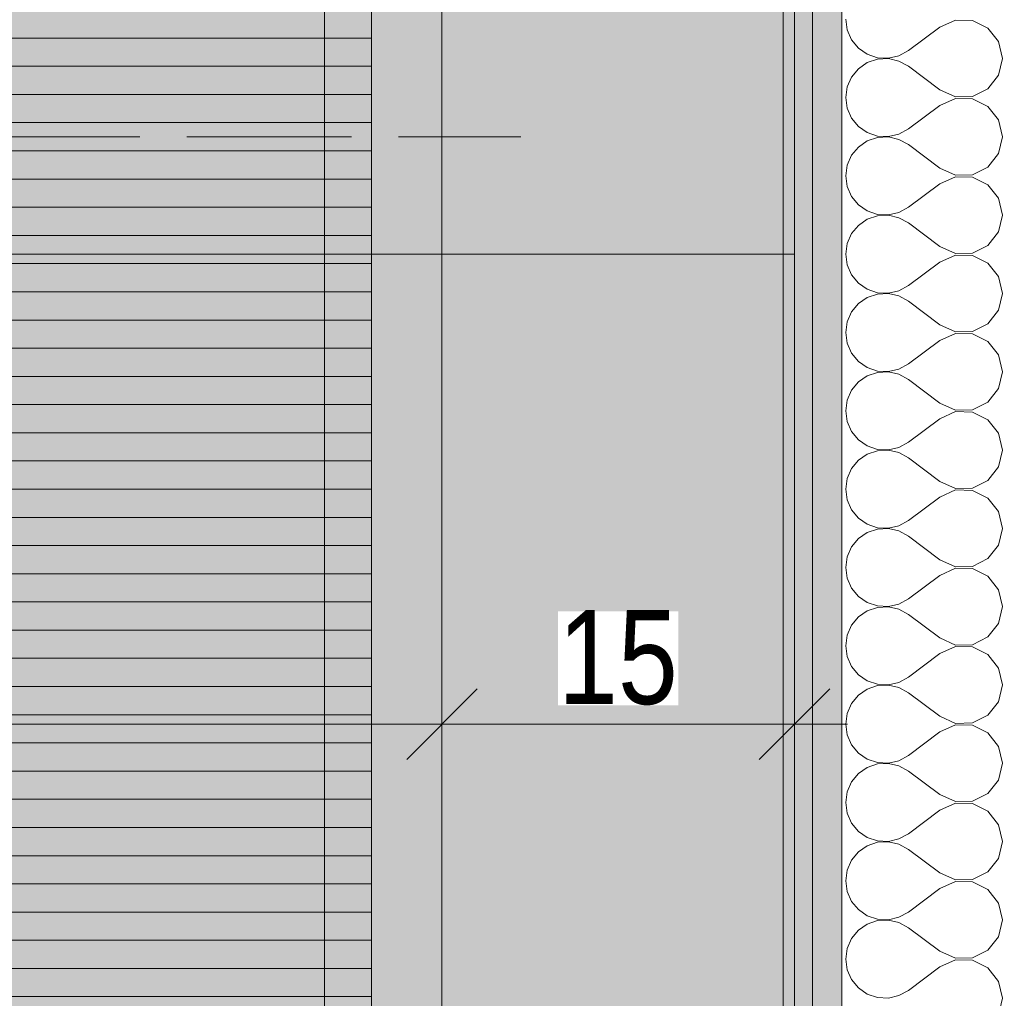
# Model space of a CAD drawing. Header units: millimetres. Extents: x -19885 to 4386, y -353 to 3827.
# Tile 33 of 59: x -9517 to -9098, y 1283 to 1700. Entities that reach past the tile are written whole.
import ezdxf

# ---------------------------------------------------------------- set-up
doc = ezdxf.new("R2010")
doc.units = ezdxf.units.MM
doc.header["$MEASUREMENT"] = 0
doc.linetypes.add('Krawędzie ukryte', pattern=[90, 70, -20])
doc.linetypes.add('Wipeout_Contour', pattern=[1000, 0, -1000])
doc.layers.add('0_Nr_pióra__101', color=252, linetype='Continuous', lineweight=5)
doc.layers.add('ROZBUDOWA_NOWE_DZIAŁOWE_Nr_pióra__47', color=7, linetype='Continuous', lineweight=15)
for name, color, linetype, lineweight, true_color in [('0_Nr_pióra__181', 7, 'Continuous', 0, 0xe8e8e8), ('0_Nr_pióra__20', 7, 'Continuous', 13, 0xb00000), ('PRZBUDOWA_W_KAN_OPIS_Nr_pióra__20', 7, 'Continuous', 13, 0xb00000), ('ROZBUDOWA_NOWE_DZIAŁOWE_Nr_pióra__24', 7, 'Continuous', 15, 0x029e21), ('ROZBUDOWA_NOWE_DZIAŁOWE_Nr_pióra__4', 7, 'Continuous', 13, 0x029e21), ('ROZBUDOWA_NOWE_DZIAŁOWE_Nr_pióra__67', 7, 'Continuous', 13, 0x6a6a6a)]:
    doc.layers.add(name, color=color, linetype=linetype, lineweight=lineweight, true_color=true_color)
doc.layers.add('PRZBUDOWA_W_KAN_OPIS', color=7, linetype='Continuous')
doc.styles.add('GENERATED_STYLE_2', font='txt')
doc.dimstyles.new('GENERATED_STYLE__1', dxfattribs={"dimtxt": 40, "dimasz": 28.5, "dimexe": 0.18, "dimexo": 0, "dimgap": 0.09, "dimtad": 1, "dimdec": 0, "dimlfac": 0.1, "dimzin": 0, "dimdsep": 46, "dimtxsty": 'GENERATED_STYLE_2', "dimblk": 'ARROWHEAD_6', "dimblk1": 'ARROWHEAD_6', "dimblk2": 'ARROWHEAD_6', "dimcen": 0.09, "dimclrd": 256, "dimclre": 256, "dimclrt": 256, "dimadec": 1, "dimazin": 0, "dimtfac": 1, "dimtdec": 4, "dimtmove": 0, "dimatfit": 3, "dimfxl": 0, "dimtolj": 1, "dimtzin": 0, "dimarcsym": 0})
doc.dimstyles.new('GENERATED_STYLE__2', dxfattribs={"dimtxt": 40, "dimasz": 28.5, "dimexe": 0.18, "dimexo": 0, "dimgap": 0.09, "dimtad": 1, "dimtih": 1, "dimtoh": 1, "dimdec": 0, "dimlfac": 0.1, "dimzin": 0, "dimdsep": 46, "dimtxsty": 'GENERATED_STYLE_2', "dimblk": 'ARROWHEAD_6', "dimblk1": 'ARROWHEAD_6', "dimblk2": 'ARROWHEAD_6', "dimcen": 0.09, "dimclrd": 256, "dimclre": 256, "dimclrt": 256, "dimadec": 1, "dimazin": 0, "dimtfac": 1, "dimtdec": 4, "dimtmove": 0, "dimatfit": 3, "dimfxl": 0, "dimtolj": 1, "dimtzin": 0, "dimarcsym": 0})
pattern_1 = [(0, (0, 0), (0, 15), [0, -15])]

# ---------------------------------------------------------------- blocks, each defined once
blk = doc.blocks.new('*X8')
at = {"layer": 'ROZBUDOWA_NOWE_DZIAŁOWE_Nr_pióra__4', "linetype": 'Continuous'}
for p, q in [((-9165.5, 1700), (-9164.87, 1695.45)), ((-9118.82, 1699.67), (-9125.5, 1696.67)), ((-9111.5, 1699.51), (-9118.82, 1699.67)), ((-9104.95, 1696.24), (-9111.5, 1699.51)), ((-9164.87, 1695.45), (-9163.01, 1691.24)), ((-9125.5, 1696.67), (-9138.83, 1686.67)), ((-9100.44, 1690.48), (-9104.95, 1696.24)), ((-9163.01, 1691.24), (-9160.08, 1687.7)), ((-9098.83, 1683.33), (-9100.44, 1690.48)), ((-9160.08, 1687.7), (-9156.29, 1685.09)), ((-9156.29, 1685.09), (-9151.93, 1683.62)), ((-9147.34, 1683.4), (-9142.86, 1684.44)), ((-9142.86, 1684.44), (-9138.83, 1686.67)), ((-9156.29, 1681.57), (-9160.08, 1678.97)), ((-9151.93, 1683.04), (-9156.29, 1681.57)), ((-9151.93, 1683.62), (-9147.34, 1683.4)), ((-9147.34, 1683.27), (-9151.93, 1683.04)), ((-9142.86, 1682.23), (-9147.34, 1683.27)), ((-9138.83, 1680), (-9142.86, 1682.23)), ((-9100.44, 1676.19), (-9098.83, 1683.33)), ((-9160.08, 1678.97), (-9163.01, 1675.43)), ((-9125.5, 1670), (-9138.83, 1680)), ((-9104.95, 1670.43), (-9100.44, 1676.19)), ((-9163.01, 1675.43), (-9164.87, 1671.22)), ((-9164.87, 1671.22), (-9165.5, 1666.67)), ((-9125.5, 1670), (-9118.82, 1667)), ((-9111.5, 1667.15), (-9104.95, 1670.43)), ((-9165.5, 1666.67), (-9164.87, 1662.11)), ((-9118.82, 1666.33), (-9125.5, 1663.33)), ((-9118.82, 1667), (-9111.5, 1667.15)), ((-9111.5, 1666.18), (-9118.82, 1666.33)), ((-9104.95, 1662.91), (-9111.5, 1666.18)), ((-9164.87, 1662.11), (-9163.01, 1657.9)), ((-9125.5, 1663.33), (-9138.83, 1653.33)), ((-9100.44, 1657.14), (-9104.95, 1662.91)), ((-9163.01, 1657.9), (-9160.08, 1654.36)), ((-9098.83, 1650), (-9100.44, 1657.14)), ((-9160.08, 1654.36), (-9156.29, 1651.76)), ((-9156.29, 1651.76), (-9151.93, 1650.29)), ((-9147.34, 1650.07), (-9142.86, 1651.11)), ((-9142.86, 1651.11), (-9138.83, 1653.33)), ((-9156.29, 1648.24), (-9160.08, 1645.64)), ((-9151.93, 1649.71), (-9156.29, 1648.24)), ((-9151.93, 1650.29), (-9147.34, 1650.07)), ((-9147.34, 1649.93), (-9151.93, 1649.71)), ((-9142.86, 1648.89), (-9147.34, 1649.93)), ((-9138.83, 1646.67), (-9142.86, 1648.89)), ((-9125.5, 1636.67), (-9138.83, 1646.67)), ((-9100.44, 1642.86), (-9098.83, 1650)), ((-9160.08, 1645.64), (-9163.01, 1642.1)), ((-9104.95, 1637.09), (-9100.44, 1642.86)), ((-9163.01, 1642.1), (-9164.87, 1637.89)), ((-9164.87, 1637.89), (-9165.5, 1633.33)), ((-9125.5, 1636.67), (-9118.82, 1633.67)), ((-9111.5, 1633.82), (-9104.95, 1637.09)), ((-9165.5, 1633.33), (-9164.87, 1628.78)), ((-9125.5, 1630), (-9138.83, 1620)), ((-9118.82, 1633), (-9125.5, 1630)), ((-9118.82, 1633.67), (-9111.5, 1633.82)), ((-9111.5, 1632.85), (-9118.82, 1633)), ((-9104.95, 1629.57), (-9111.5, 1632.85)), ((-9164.87, 1628.78), (-9163.01, 1624.57)), ((-9100.44, 1623.81), (-9104.95, 1629.57)), ((-9163.01, 1624.57), (-9160.08, 1621.03)), ((-9098.83, 1616.67), (-9100.44, 1623.81)), ((-9160.08, 1621.03), (-9156.29, 1618.43)), ((-9156.29, 1618.43), (-9151.93, 1616.96)), ((-9147.34, 1616.73), (-9142.86, 1617.77)), ((-9142.86, 1617.77), (-9138.83, 1620)), ((-9156.29, 1614.91), (-9160.08, 1612.3)), ((-9151.93, 1616.38), (-9156.29, 1614.91)), ((-9151.93, 1616.96), (-9147.34, 1616.73)), ((-9147.34, 1616.6), (-9151.93, 1616.38)), ((-9142.86, 1615.56), (-9147.34, 1616.6)), ((-9138.83, 1613.33), (-9142.86, 1615.56)), ((-9125.5, 1603.33), (-9138.83, 1613.33)), ((-9100.44, 1609.52), (-9098.83, 1616.67)), ((-9160.08, 1612.3), (-9163.01, 1608.76)), ((-9104.95, 1603.76), (-9100.44, 1609.52)), ((-9163.01, 1608.76), (-9164.87, 1604.55)), ((-9164.87, 1604.55), (-9165.5, 1600)), ((-9125.5, 1603.33), (-9118.82, 1600.33)), ((-9111.5, 1600.49), (-9104.95, 1603.76)), ((-9165.5, 1600), (-9164.87, 1595.45)), ((-9125.5, 1596.67), (-9138.83, 1586.67)), ((-9118.82, 1599.67), (-9125.5, 1596.67)), ((-9118.82, 1600.33), (-9111.5, 1600.49)), ((-9111.5, 1599.51), (-9118.82, 1599.67)), ((-9104.95, 1596.24), (-9111.5, 1599.51)), ((-9164.87, 1595.45), (-9163.01, 1591.24)), ((-9100.44, 1590.48), (-9104.95, 1596.24)), ((-9163.01, 1591.24), (-9160.08, 1587.7)), ((-9098.83, 1583.33), (-9100.44, 1590.48)), ((-9160.08, 1587.7), (-9156.29, 1585.09)), ((-9156.29, 1585.09), (-9151.93, 1583.62)), ((-9147.34, 1583.4), (-9142.86, 1584.44)), ((-9142.86, 1584.44), (-9138.83, 1586.67)), ((-9156.29, 1581.57), (-9160.08, 1578.97)), ((-9151.93, 1583.04), (-9156.29, 1581.57)), ((-9151.93, 1583.62), (-9147.34, 1583.4)), ((-9147.34, 1583.27), (-9151.93, 1583.04)), ((-9142.86, 1582.23), (-9147.34, 1583.27)), ((-9138.83, 1580), (-9142.86, 1582.23)), ((-9125.5, 1570), (-9138.83, 1580)), ((-9100.44, 1576.19), (-9098.83, 1583.33)), ((-9163.01, 1575.43), (-9164.87, 1571.22)), ((-9160.08, 1578.97), (-9163.01, 1575.43)), ((-9104.95, 1570.43), (-9100.44, 1576.19)), ((-9164.87, 1571.22), (-9165.5, 1566.67)), ((-9125.5, 1570), (-9118.82, 1567)), ((-9118.82, 1567), (-9111.5, 1567.15)), ((-9111.5, 1567.15), (-9104.95, 1570.43)), ((-9165.5, 1566.67), (-9164.87, 1562.11)), ((-9125.5, 1563.33), (-9138.83, 1553.33)), ((-9118.82, 1566.33), (-9125.5, 1563.33)), ((-9111.5, 1566.18), (-9118.82, 1566.33)), ((-9104.95, 1562.91), (-9111.5, 1566.18)), ((-9100.44, 1557.14), (-9104.95, 1562.91)), ((-9164.87, 1562.11), (-9163.01, 1557.9)), ((-9163.01, 1557.9), (-9160.08, 1554.36)), ((-9098.83, 1550), (-9100.44, 1557.14)), ((-9160.08, 1554.36), (-9156.29, 1551.76)), ((-9156.29, 1551.76), (-9151.93, 1550.29)), ((-9151.93, 1550.29), (-9147.34, 1550.07)), ((-9147.34, 1550.07), (-9142.86, 1551.11)), ((-9142.86, 1551.11), (-9138.83, 1553.33)), ((-9156.29, 1548.24), (-9160.08, 1545.64)), ((-9151.93, 1549.71), (-9156.29, 1548.24)), ((-9147.34, 1549.93), (-9151.93, 1549.71)), ((-9142.86, 1548.89), (-9147.34, 1549.93)), ((-9138.83, 1546.67), (-9142.86, 1548.89)), ((-9125.5, 1536.67), (-9138.83, 1546.67)), ((-9100.44, 1542.86), (-9098.83, 1550)), ((-9163.01, 1542.1), (-9164.87, 1537.89)), ((-9160.08, 1545.64), (-9163.01, 1542.1)), ((-9104.95, 1537.09), (-9100.44, 1542.86)), ((-9164.87, 1537.89), (-9165.5, 1533.33)), ((-9125.5, 1536.67), (-9118.82, 1533.67)), ((-9118.82, 1533.67), (-9111.5, 1533.82)), ((-9111.5, 1533.82), (-9104.95, 1537.09)), ((-9165.5, 1533.33), (-9164.87, 1528.78)), ((-9125.5, 1530), (-9138.83, 1520)), ((-9118.82, 1533), (-9125.5, 1530)), ((-9111.5, 1532.85), (-9118.82, 1533)), ((-9104.95, 1529.57), (-9111.5, 1532.85)), ((-9100.44, 1523.81), (-9104.95, 1529.57)), ((-9164.87, 1528.78), (-9163.01, 1524.57)), ((-9163.01, 1524.57), (-9160.08, 1521.03)), ((-9160.08, 1521.03), (-9156.29, 1518.43)), ((-9098.83, 1516.67), (-9100.44, 1523.81)), ((-9156.29, 1518.43), (-9151.93, 1516.96)), ((-9151.93, 1516.96), (-9147.34, 1516.73)), ((-9147.34, 1516.73), (-9142.86, 1517.77)), ((-9142.86, 1517.77), (-9138.83, 1520)), ((-9156.29, 1514.91), (-9160.08, 1512.3)), ((-9151.93, 1516.38), (-9156.29, 1514.91)), ((-9147.34, 1516.6), (-9151.93, 1516.38)), ((-9142.86, 1515.56), (-9147.34, 1516.6)), ((-9138.83, 1513.33), (-9142.86, 1515.56)), ((-9125.5, 1503.33), (-9138.83, 1513.33)), ((-9100.44, 1509.52), (-9098.83, 1516.67)), ((-9163.01, 1508.76), (-9164.87, 1504.55)), ((-9160.08, 1512.3), (-9163.01, 1508.76)), ((-9104.95, 1503.76), (-9100.44, 1509.52)), ((-9164.87, 1504.55), (-9165.5, 1500)), ((-9165.5, 1500), (-9164.87, 1495.45)), ((-9125.5, 1503.33), (-9118.82, 1500.33)), ((-9118.82, 1500.33), (-9111.5, 1500.49)), ((-9111.5, 1500.49), (-9104.95, 1503.76)), ((-9125.5, 1496.67), (-9138.83, 1486.67)), ((-9118.82, 1499.67), (-9125.5, 1496.67)), ((-9111.5, 1499.51), (-9118.82, 1499.67)), ((-9104.95, 1496.24), (-9111.5, 1499.51)), ((-9100.44, 1490.48), (-9104.95, 1496.24)), ((-9164.87, 1495.45), (-9163.01, 1491.24)), ((-9163.01, 1491.24), (-9160.08, 1487.7)), ((-9160.08, 1487.7), (-9156.29, 1485.09)), ((-9098.83, 1483.33), (-9100.44, 1490.48)), ((-9156.29, 1485.09), (-9151.93, 1483.62)), ((-9151.93, 1483.62), (-9147.34, 1483.4)), ((-9147.34, 1483.27), (-9151.93, 1483.04)), ((-9147.34, 1483.4), (-9142.86, 1484.44)), ((-9142.86, 1482.23), (-9147.34, 1483.27)), ((-9142.86, 1484.44), (-9138.83, 1486.67)), ((-9100.44, 1476.19), (-9098.83, 1483.33)), ((-9156.29, 1481.57), (-9160.08, 1478.97)), ((-9151.93, 1483.04), (-9156.29, 1481.57)), ((-9138.83, 1480), (-9142.86, 1482.23)), ((-9125.5, 1470), (-9138.83, 1480)), ((-9163.01, 1475.43), (-9164.87, 1471.22)), ((-9160.08, 1478.97), (-9163.01, 1475.43)), ((-9104.95, 1470.43), (-9100.44, 1476.19)), ((-9164.87, 1471.22), (-9165.5, 1466.67)), ((-9165.5, 1466.67), (-9164.87, 1462.11)), ((-9125.5, 1470), (-9118.82, 1467)), ((-9118.82, 1467), (-9111.5, 1467.15)), ((-9111.5, 1467.15), (-9104.95, 1470.43)), ((-9125.5, 1463.33), (-9138.83, 1453.33)), ((-9118.82, 1466.33), (-9125.5, 1463.33)), ((-9111.5, 1466.18), (-9118.82, 1466.33)), ((-9104.95, 1462.91), (-9111.5, 1466.18)), ((-9100.44, 1457.14), (-9104.95, 1462.91)), ((-9164.87, 1462.11), (-9163.01, 1457.9)), ((-9163.01, 1457.9), (-9160.08, 1454.36)), ((-9160.08, 1454.36), (-9156.29, 1451.76)), ((-9098.83, 1450), (-9100.44, 1457.14)), ((-9156.29, 1451.76), (-9151.93, 1450.29)), ((-9151.93, 1449.71), (-9156.29, 1448.24)), ((-9151.93, 1450.29), (-9147.34, 1450.07)), ((-9147.34, 1449.93), (-9151.93, 1449.71)), ((-9147.34, 1450.07), (-9142.86, 1451.11)), ((-9142.86, 1448.89), (-9147.34, 1449.93)), ((-9142.86, 1451.11), (-9138.83, 1453.33)), ((-9100.44, 1442.86), (-9098.83, 1450)), ((-9160.08, 1445.64), (-9163.01, 1442.1)), ((-9156.29, 1448.24), (-9160.08, 1445.64)), ((-9138.83, 1446.67), (-9142.86, 1448.89)), ((-9125.5, 1436.67), (-9138.83, 1446.67)), ((-9163.01, 1442.1), (-9164.87, 1437.89)), ((-9104.95, 1437.09), (-9100.44, 1442.86)), ((-9164.87, 1437.89), (-9165.5, 1433.33)), ((-9165.5, 1433.33), (-9164.87, 1428.78)), ((-9125.5, 1436.67), (-9118.82, 1433.67)), ((-9118.82, 1433), (-9125.5, 1430)), ((-9118.82, 1433.67), (-9111.5, 1433.82)), ((-9111.5, 1432.85), (-9118.82, 1433)), ((-9111.5, 1433.82), (-9104.95, 1437.09)), ((-9164.87, 1428.78), (-9163.01, 1424.57)), ((-9125.5, 1430), (-9138.83, 1420)), ((-9104.95, 1429.57), (-9111.5, 1432.85)), ((-9100.44, 1423.81), (-9104.95, 1429.57)), ((-9163.01, 1424.57), (-9160.08, 1421.03)), ((-9160.08, 1421.03), (-9156.29, 1418.43)), ((-9098.83, 1416.67), (-9100.44, 1423.81)), ((-9156.29, 1418.43), (-9151.93, 1416.96)), ((-9151.93, 1416.38), (-9156.29, 1414.91)), ((-9151.93, 1416.96), (-9147.34, 1416.73)), ((-9147.34, 1416.6), (-9151.93, 1416.38)), ((-9147.34, 1416.73), (-9142.86, 1417.77)), ((-9142.86, 1415.56), (-9147.34, 1416.6)), ((-9142.86, 1417.77), (-9138.83, 1420)), ((-9100.44, 1409.52), (-9098.83, 1416.67)), ((-9160.08, 1412.3), (-9163.01, 1408.76)), ((-9156.29, 1414.91), (-9160.08, 1412.3)), ((-9138.83, 1413.33), (-9142.86, 1415.56)), ((-9125.5, 1403.33), (-9138.83, 1413.33)), ((-9163.01, 1408.76), (-9164.87, 1404.55)), ((-9104.95, 1403.76), (-9100.44, 1409.52)), ((-9164.87, 1404.55), (-9165.5, 1400)), ((-9111.5, 1400.49), (-9104.95, 1403.76)), ((-9165.5, 1400), (-9164.87, 1395.45)), ((-9125.5, 1403.33), (-9118.82, 1400.33)), ((-9118.82, 1399.67), (-9125.5, 1396.67)), ((-9118.82, 1400.33), (-9111.5, 1400.49)), ((-9111.5, 1399.51), (-9118.82, 1399.67)), ((-9104.95, 1396.24), (-9111.5, 1399.51)), ((-9164.87, 1395.45), (-9163.01, 1391.24)), ((-9125.5, 1396.67), (-9138.83, 1386.67)), ((-9100.44, 1390.48), (-9104.95, 1396.24)), ((-9163.01, 1391.24), (-9160.08, 1387.7)), ((-9160.08, 1387.7), (-9156.29, 1385.09)), ((-9098.83, 1383.33), (-9100.44, 1390.48)), ((-9156.29, 1385.09), (-9151.93, 1383.62)), ((-9151.93, 1383.04), (-9156.29, 1381.57)), ((-9151.93, 1383.62), (-9147.34, 1383.4)), ((-9147.34, 1383.27), (-9151.93, 1383.04)), ((-9147.34, 1383.4), (-9142.86, 1384.44)), ((-9142.86, 1382.23), (-9147.34, 1383.27)), ((-9142.86, 1384.44), (-9138.83, 1386.67)), ((-9100.44, 1376.19), (-9098.83, 1383.33)), ((-9160.08, 1378.97), (-9163.01, 1375.43)), ((-9156.29, 1381.57), (-9160.08, 1378.97)), ((-9138.83, 1380), (-9142.86, 1382.23)), ((-9125.5, 1370), (-9138.83, 1380)), ((-9163.01, 1375.43), (-9164.87, 1371.22)), ((-9104.95, 1370.43), (-9100.44, 1376.19)), ((-9164.87, 1371.22), (-9165.5, 1366.67)), ((-9111.5, 1367.15), (-9104.95, 1370.43)), ((-9165.5, 1366.67), (-9164.87, 1362.11)), ((-9125.5, 1370), (-9118.82, 1367)), ((-9118.82, 1366.33), (-9125.5, 1363.33)), ((-9118.82, 1367), (-9111.5, 1367.15)), ((-9111.5, 1366.18), (-9118.82, 1366.33)), ((-9104.95, 1362.91), (-9111.5, 1366.18)), ((-9164.87, 1362.11), (-9163.01, 1357.9)), ((-9125.5, 1363.33), (-9138.83, 1353.33)), ((-9100.44, 1357.14), (-9104.95, 1362.91)), ((-9163.01, 1357.9), (-9160.08, 1354.36)), ((-9160.08, 1354.36), (-9156.29, 1351.76)), ((-9098.83, 1350), (-9100.44, 1357.14)), ((-9156.29, 1351.76), (-9151.93, 1350.29)), ((-9151.93, 1349.71), (-9156.29, 1348.24)), ((-9151.93, 1350.29), (-9147.34, 1350.07)), ((-9147.34, 1349.93), (-9151.93, 1349.71)), ((-9147.34, 1350.07), (-9142.86, 1351.11)), ((-9142.86, 1348.89), (-9147.34, 1349.93)), ((-9142.86, 1351.11), (-9138.83, 1353.33)), ((-9100.44, 1342.86), (-9098.83, 1350)), ((-9160.08, 1345.64), (-9163.01, 1342.1)), ((-9156.29, 1348.24), (-9160.08, 1345.64)), ((-9138.83, 1346.67), (-9142.86, 1348.89)), ((-9125.5, 1336.67), (-9138.83, 1346.67)), ((-9163.01, 1342.1), (-9164.87, 1337.89)), ((-9104.95, 1337.09), (-9100.44, 1342.86)), ((-9164.87, 1337.89), (-9165.5, 1333.33)), ((-9125.5, 1336.67), (-9118.82, 1333.67)), ((-9111.5, 1333.82), (-9104.95, 1337.09)), ((-9165.5, 1333.33), (-9164.87, 1328.78)), ((-9118.82, 1333), (-9125.5, 1330)), ((-9118.82, 1333.67), (-9111.5, 1333.82)), ((-9111.5, 1332.85), (-9118.82, 1333)), ((-9104.95, 1329.57), (-9111.5, 1332.85)), ((-9164.87, 1328.78), (-9163.01, 1324.57)), ((-9125.5, 1330), (-9138.83, 1320)), ((-9100.44, 1323.81), (-9104.95, 1329.57)), ((-9163.01, 1324.57), (-9160.08, 1321.03)), ((-9160.08, 1321.03), (-9156.29, 1318.43)), ((-9142.86, 1317.77), (-9138.83, 1320)), ((-9098.83, 1316.67), (-9100.44, 1323.81)), ((-9156.29, 1318.43), (-9151.93, 1316.96)), ((-9151.93, 1316.38), (-9156.29, 1314.91)), ((-9151.93, 1316.96), (-9147.34, 1316.73)), ((-9147.34, 1316.6), (-9151.93, 1316.38)), ((-9147.34, 1316.73), (-9142.86, 1317.77)), ((-9142.86, 1315.56), (-9147.34, 1316.6)), ((-9100.44, 1309.52), (-9098.83, 1316.67)), ((-9160.08, 1312.3), (-9163.01, 1308.76)), ((-9156.29, 1314.91), (-9160.08, 1312.3)), ((-9138.83, 1313.33), (-9142.86, 1315.56)), ((-9125.5, 1303.33), (-9138.83, 1313.33)), ((-9163.01, 1308.76), (-9164.87, 1304.55)), ((-9104.95, 1303.76), (-9100.44, 1309.52)), ((-9164.87, 1304.55), (-9165.5, 1300)), ((-9125.5, 1303.33), (-9118.82, 1300.33)), ((-9111.5, 1300.49), (-9104.95, 1303.76)), ((-9165.5, 1300), (-9164.87, 1295.45)), ((-9118.82, 1299.67), (-9125.5, 1296.67)), ((-9118.82, 1300.33), (-9111.5, 1300.49)), ((-9111.5, 1299.51), (-9118.82, 1299.67)), ((-9104.95, 1296.24), (-9111.5, 1299.51)), ((-9164.87, 1295.45), (-9163.01, 1291.24)), ((-9125.5, 1296.67), (-9138.83, 1286.67)), ((-9100.44, 1290.48), (-9104.95, 1296.24)), ((-9163.01, 1291.24), (-9160.08, 1287.7)), ((-9160.08, 1287.7), (-9156.29, 1285.09)), ((-9142.86, 1284.44), (-9138.83, 1286.67)), ((-9098.83, 1283.33), (-9100.44, 1290.48)), ((-9156.29, 1285.09), (-9151.93, 1283.62)), ((-9151.93, 1283.62), (-9147.34, 1283.4)), ((-9147.34, 1283.4), (-9142.86, 1284.44)), ((-9100.44, 1276.19), (-9098.83, 1283.33))]:
    blk.add_line(p, q, dxfattribs=at)
blk = doc.blocks.new('Wypełnienie_4', base_point=(0, 0))
at = {"layer": 'ROZBUDOWA_NOWE_DZIAŁOWE_Nr_pióra__4', "linetype": 'Continuous'}
blk.add_blockref('*X8', (0, 0), dxfattribs=at)
blk = doc.blocks.new('*D136')
at = {"layer": 'PRZBUDOWA_W_KAN_OPIS_Nr_pióra__20', "linetype": 'Continuous'}
for p, q in [((-8585.97, 1415), (-8555.97, 1385)), ((-8542.85, 1400), (-8599.1, 1400)), ((-8570.97, 1200), (-8570.97, 1400)), ((-8585.97, 1215), (-8555.97, 1185)), ((-8542.85, 1200), (-8599.1, 1200))]:
    blk.add_line(p, q, dxfattribs=at)
at = {"color": 254, "linetype": 'Wipeout_Contour', "lineweight": 0, "ltscale": 34786.891663}
blk.add_wipeout([(-8578.97, 1274.4), (-8578.97, 1325.6), (-8618.97, 1325.6), (-8618.97, 1274.4)], dxfattribs=at).dxf.layer = 'PRZBUDOWA_W_KAN_OPIS'
at = {"layer": 'PRZBUDOWA_W_KAN_OPIS_Nr_pióra__20', "insert": (-8578.97, 1274.4), "char_height": 40, "attachment_point": 7, "rotation": 90, "style": 'GENERATED_STYLE_2'}
blk.add_mtext('\\A1;{\\fArial Narrow|b0|i0|c238|p34;20}', dxfattribs=at)
blk = doc.blocks.new('ARROWHEAD_6')
at = {"color": 0, "linetype": 'Continuous', "lineweight": 0}
for p, q in [((-0.5, -0.5), (0.5, 0.5)), ((0, 0), (-1, 0))]:
    blk.add_line(p, q, dxfattribs=at)
blk = doc.blocks.new('*D137')
at = {"layer": 'PRZBUDOWA_W_KAN_OPIS_Nr_pióra__20', "linetype": 'Continuous'}
for p, q in [((-8585.97, 1615), (-8555.97, 1585)), ((-8542.85, 1600), (-8599.1, 1600)), ((-8570.97, 1400), (-8570.97, 1600)), ((-8585.97, 1415), (-8555.97, 1385)), ((-8542.85, 1400), (-8599.1, 1400))]:
    blk.add_line(p, q, dxfattribs=at)
at = {"color": 254, "linetype": 'Wipeout_Contour', "lineweight": 0, "ltscale": 34915.438103}
blk.add_wipeout([(-8578.97, 1474.4), (-8578.97, 1525.6), (-8618.97, 1525.6), (-8618.97, 1474.4)], dxfattribs=at).dxf.layer = 'PRZBUDOWA_W_KAN_OPIS'
at = {"layer": 'PRZBUDOWA_W_KAN_OPIS_Nr_pióra__20', "insert": (-8578.97, 1474.4), "char_height": 40, "attachment_point": 7, "rotation": 90, "style": 'GENERATED_STYLE_2'}
blk.add_mtext('\\A1;{\\fArial Narrow|b0|i0|c238|p34;20}', dxfattribs=at)
blk = doc.blocks.new('*D138')
at = {"layer": 'PRZBUDOWA_W_KAN_OPIS_Nr_pióra__20', "linetype": 'Continuous'}
for p, q in [((-8585.97, 1815), (-8555.97, 1785)), ((-8542.85, 1800), (-8599.1, 1800)), ((-8570.97, 1600), (-8570.97, 1800)), ((-8585.97, 1615), (-8555.97, 1585)), ((-8542.85, 1600), (-8599.1, 1600))]:
    blk.add_line(p, q, dxfattribs=at)
at = {"color": 254, "linetype": 'Wipeout_Contour', "lineweight": 0, "ltscale": 35061.771207}
blk.add_wipeout([(-8578.97, 1674.4), (-8578.97, 1725.6), (-8618.97, 1725.6), (-8618.97, 1674.4)], dxfattribs=at).dxf.layer = 'PRZBUDOWA_W_KAN_OPIS'
at = {"layer": 'PRZBUDOWA_W_KAN_OPIS_Nr_pióra__20', "insert": (-8578.97, 1674.4), "char_height": 40, "attachment_point": 7, "rotation": 90, "style": 'GENERATED_STYLE_2'}
blk.add_mtext('\\A1;{\\fArial Narrow|b0|i0|c238|p34;20}', dxfattribs=at)
blk = doc.blocks.new('*D146')
at = {"layer": 'PRZBUDOWA_W_KAN_OPIS_Nr_pióra__20', "linetype": 'Continuous'}
for p, q in [((-8485.97, 2415), (-8455.97, 2385)), ((-8442.85, 2400), (-8499.1, 2400)), ((-8470.97, 900), (-8470.97, 2400)), ((-8485.97, 915), (-8455.97, 885)), ((-8442.85, 900), (-8499.1, 900))]:
    blk.add_line(p, q, dxfattribs=at)
at = {"color": 254, "linetype": 'Wipeout_Contour', "lineweight": 0, "ltscale": 34630.965332}
blk.add_wipeout([(-8478.97, 1611.6), (-8478.97, 1688.4), (-8518.97, 1688.4), (-8518.97, 1611.6)], dxfattribs=at).dxf.layer = 'PRZBUDOWA_W_KAN_OPIS'
at = {"layer": 'PRZBUDOWA_W_KAN_OPIS_Nr_pióra__20', "insert": (-8478.97, 1611.6), "char_height": 40, "attachment_point": 7, "rotation": 90, "style": 'GENERATED_STYLE_2'}
blk.add_mtext('\\A1;{\\fArial Narrow|b0|i0|c238|p34;150}', dxfattribs=at)
blk = doc.blocks.new('*D148')
at = {"layer": 'PRZBUDOWA_W_KAN_OPIS_Nr_pióra__20', "linetype": 'Continuous'}
for p, q in [((-8370.97, 3100), (-8370.97, 3122.5)), ((-8355.97, 3085), (-8385.97, 3115)), ((-8342.85, 3100), (-8399.1, 3100)), ((-8370.97, 400), (-8370.97, 3100)), ((-8385.97, 415), (-8355.97, 385)), ((-8342.85, 400), (-8399.1, 400)), ((-8370.97, 377.5), (-8370.97, 400))]:
    blk.add_line(p, q, dxfattribs=at)
at = {"color": 254, "linetype": 'Wipeout_Contour', "lineweight": 0, "ltscale": 34317.735482}
blk.add_wipeout([(-8378.97, 1711.6), (-8378.97, 1788.4), (-8418.97, 1788.4), (-8418.97, 1711.6)], dxfattribs=at).dxf.layer = 'PRZBUDOWA_W_KAN_OPIS'
at = {"layer": 'PRZBUDOWA_W_KAN_OPIS_Nr_pióra__20', "insert": (-8378.97, 1711.6), "char_height": 40, "attachment_point": 7, "rotation": 90, "style": 'GENERATED_STYLE_2'}
blk.add_mtext('\\A1;{\\fArial Narrow|b0|i0|c238|p34;270}', dxfattribs=at)
blk = doc.blocks.new('*D161')
at = {"layer": 'PRZBUDOWA_W_KAN_OPIS_Nr_pióra__20', "linetype": 'Continuous'}
for p, q in [((-9837.29, 1371.88), (-9837.29, 1428.12)), ((-9337.29, 1371.88), (-9337.29, 1428.12)), ((-9822.29, 1415), (-9852.29, 1385)), ((-9322.29, 1415), (-9352.29, 1385)), ((-9859.79, 1400), (-9837.29, 1400)), ((-9837.29, 1400), (-9337.29, 1400))]:
    blk.add_line(p, q, dxfattribs=at)
at = {"color": 254, "linetype": 'Wipeout_Contour', "lineweight": 0, "ltscale": 38772.309971}
blk.add_wipeout([(-9612.89, 1408), (-9561.69, 1408), (-9561.69, 1448), (-9612.89, 1448)], dxfattribs=at).dxf.layer = 'PRZBUDOWA_W_KAN_OPIS'
at = {"layer": 'PRZBUDOWA_W_KAN_OPIS_Nr_pióra__20', "insert": (-9612.89, 1408), "char_height": 40, "attachment_point": 7, "style": 'GENERATED_STYLE_2'}
blk.add_mtext('\\A1;{\\fArial Narrow|b0|i0|c238|p34;50}', dxfattribs=at)
blk = doc.blocks.new('*D162')
at = {"layer": 'PRZBUDOWA_W_KAN_OPIS_Nr_pióra__20', "linetype": 'Continuous'}
for p, q in [((-9337.29, 1371.88), (-9337.29, 1428.12)), ((-9187.29, 1371.88), (-9187.29, 1428.12)), ((-9322.29, 1415), (-9352.29, 1385)), ((-9202.29, 1385), (-9172.29, 1415)), ((-9337.29, 1400), (-9187.29, 1400)), ((-9187.29, 1400), (-9164.79, 1400))]:
    blk.add_line(p, q, dxfattribs=at)
at = {"color": 254, "linetype": 'Wipeout_Contour', "lineweight": 0, "ltscale": 37486.987083}
blk.add_wipeout([(-9287.89, 1408), (-9236.69, 1408), (-9236.69, 1448), (-9287.89, 1448)], dxfattribs=at).dxf.layer = 'PRZBUDOWA_W_KAN_OPIS'
at = {"layer": 'PRZBUDOWA_W_KAN_OPIS_Nr_pióra__20', "insert": (-9287.89, 1408), "char_height": 40, "attachment_point": 7, "style": 'GENERATED_STYLE_2'}
blk.add_mtext('\\A1;{\\fArial Narrow|b0|i0|c238|p34;15}', dxfattribs=at)

msp = doc.modelspace()

# ---------------------------------------------------------------- hatches: boundary and pattern name
at = {"layer": '0_Nr_pióra__181', "linetype": 'Continuous', "lineweight": 0, "true_color": 0xf9f9f9}
h = msp.add_hatch(color=7, dxfattribs=at)
h.paths.add_polyline_path([(-9837.29, 2400), (-9337.29, 2400), (-9337.29, 900), (-9837.29, 900)])
h.paths.add_polyline_path([(-9367.29, 2370), (-9807.29, 2370), (-9807.29, 930), (-9367.29, 930)], flags=0)
at = {"layer": '0_Nr_pióra__181', "linetype": 'Continuous'}
h = msp.add_hatch(dxfattribs=at)
h.set_pattern_fill('Sklejka', color=256, style=0, pattern_type=2)
h.set_pattern_definition([(0, (0, 0), (0, 12), [])])
h.paths.add_polyline_path([(-9807.29, 2370), (-9367.29, 2370), (-9367.29, 930), (-9807.29, 930)])
at = {"layer": '0_Nr_pióra__181', "linetype": 'Continuous', "lineweight": 0, "true_color": 0xf9f9f9}
for points in [[(-9587.29, 1800), (-9387.29, 1800), (-9387.29, 1600), (-9587.29, 1600)], [(-9387.29, 1800), (-9187.29, 1800), (-9187.29, 1600), (-9387.29, 1600)], [(-9587.29, 1600), (-9387.29, 1600), (-9387.29, 1400), (-9587.29, 1400)], [(-9387.29, 1600), (-9187.29, 1600), (-9187.29, 1400), (-9387.29, 1400)], [(-9587.29, 1400), (-9387.29, 1400), (-9387.29, 1200), (-9587.29, 1200)], [(-9387.29, 1400), (-9187.29, 1400), (-9187.29, 1200), (-9387.29, 1200)]]:
    msp.add_hatch(color=7, dxfattribs=at).paths.add_polyline_path(points)
at = {"layer": 'ROZBUDOWA_NOWE_DZIAŁOWE_Nr_pióra__24', "linetype": 'Continuous'}
h = msp.add_hatch(dxfattribs=at)
h.set_pattern_fill('Gips', color=256, style=0, pattern_type=2)
h.set_pattern_definition(pattern_1)
h.paths.add_polyline_path([(-9192.17, 300), (-9179.67, 300), (-9179.67, 3100), (-9192.17, 3100)])
h = msp.add_hatch(dxfattribs=at)
h.set_pattern_fill('Gips', color=256, style=0, pattern_type=2)
h.set_pattern_definition(pattern_1)
h.paths.add_polyline_path([(-9179.67, 300), (-9167.17, 300), (-9167.17, 3100), (-9179.67, 3100)])

# ---------------------------------------------------------------- linework, layer by layer
at = {"layer": '0_Nr_pióra__101', "linetype": 'Continuous', "flags": 128}
for points in [[(-9837.29, 2400), (-9337.29, 2400), (-9337.29, 900), (-9837.29, 900)], [(-9367.29, 2370), (-9807.29, 2370), (-9807.29, 930), (-9367.29, 930)], [(-9807.29, 2370), (-9367.29, 2370), (-9367.29, 930), (-9807.29, 930)], [(-9587.29, 1800), (-9387.29, 1800), (-9387.29, 1600), (-9587.29, 1600)], [(-9387.29, 1800), (-9187.29, 1800), (-9187.29, 1600), (-9387.29, 1600)], [(-9587.29, 1600), (-9387.29, 1600), (-9387.29, 1400), (-9587.29, 1400)], [(-9387.29, 1600), (-9187.29, 1600), (-9187.29, 1400), (-9387.29, 1400)], [(-9587.29, 1400), (-9387.29, 1400), (-9387.29, 1200), (-9587.29, 1200)], [(-9387.29, 1400), (-9187.29, 1400), (-9187.29, 1200), (-9387.29, 1200)]]:
    msp.add_lwpolyline(points, close=True, dxfattribs=at)
at = {"layer": '0_Nr_pióra__20', "linetype": 'Krawędzie ukryte'}
msp.add_line((-9895.81, 1650), (-9303.7, 1650), dxfattribs=at)
at = {"layer": 'ROZBUDOWA_NOWE_DZIAŁOWE_Nr_pióra__47', "linetype": 'Continuous'}
msp.add_line((-9192.17, 3100), (-9192.17, 300), dxfattribs=at)
at = {"layer": 'ROZBUDOWA_NOWE_DZIAŁOWE_Nr_pióra__67', "linetype": 'Continuous'}
for p, q in [((-9179.67, 3100), (-9179.67, 300)), ((-9167.17, 3100), (-9167.17, 300))]:
    msp.add_line(p, q, dxfattribs=at)

# ---------------------------------------------------------------- block references
at = {"layer": 'ROZBUDOWA_NOWE_DZIAŁOWE_Nr_pióra__4', "linetype": 'Continuous'}
msp.add_blockref('Wypełnienie_4', (0, 0), dxfattribs=at)

# ---------------------------------------------------------------- next in the draw order: dimensions: what is measured, and where the dimension line sits
at = {"layer": 'PRZBUDOWA_W_KAN_OPIS', "color": 14, "linetype": 'Continuous', "lineweight": 13, "true_color": 0xb00000}
dim = msp.add_linear_dim(base=(-8570.97, 1400), p1=(-9241.51, 1200), p2=(-9230.27, 1400), angle=90, dimstyle='GENERATED_STYLE__1', dxfattribs=at)
dim.commit()
dim.dimension.update_dxf_attribs({"geometry": '*D136', "text_midpoint": (-8598.97, 1304.75), "dimtype": 160, "text_rotation": 90})

# ---------------------------------------------------------------- next in the draw order: dimensions: what is measured, and where the dimension line sits
dim = msp.add_linear_dim(base=(-8570.97, 1600), p1=(-9230.27, 1400), p2=(-9249.01, 1600), angle=90, dimstyle='GENERATED_STYLE__1', dxfattribs=at)
dim.commit()
dim.dimension.update_dxf_attribs({"geometry": '*D137', "text_midpoint": (-8598.97, 1504.75), "dimtype": 160, "text_rotation": 90})

# ---------------------------------------------------------------- next in the draw order: dimensions: what is measured, and where the dimension line sits
dim = msp.add_linear_dim(base=(-8570.97, 1800), p1=(-9249.01, 1600), p2=(-9211.54, 1800), angle=90, dimstyle='GENERATED_STYLE__1', dxfattribs=at)
dim.commit()
dim.dimension.update_dxf_attribs({"geometry": '*D138', "text_midpoint": (-8598.97, 1704.75), "dimtype": 160, "text_rotation": 90})

# ---------------------------------------------------------------- next in the draw order: dimensions: what is measured, and where the dimension line sits
dim = msp.add_linear_dim(base=(-8470.97, 2400), p1=(-9337.29, 900), p2=(-9337.29, 2400), angle=90, dimstyle='GENERATED_STYLE__1', dxfattribs=at)
dim.commit()
dim.dimension.update_dxf_attribs({"geometry": '*D146', "text_midpoint": (-8498.97, 1657.13), "dimtype": 160, "text_rotation": 90})

# ---------------------------------------------------------------- next in the draw order: dimensions: what is measured, and where the dimension line sits
dim = msp.add_linear_dim(base=(-8370.97, 3100), p1=(-11407.29, 400), p2=(-11407.29, 3100), angle=90, dimstyle='GENERATED_STYLE__1', dxfattribs=at)
dim.commit()
dim.dimension.update_dxf_attribs({"geometry": '*D148', "text_midpoint": (-8398.97, 1757.13), "dimtype": 160, "text_rotation": 90})

# ---------------------------------------------------------------- next in the draw order: dimensions: what is measured, and where the dimension line sits
dim = msp.add_linear_dim(base=(-9337.29, 1400), p1=(-9837.29, 900), p2=(-9337.29, 900), dimstyle='GENERATED_STYLE__2', dxfattribs=at)
dim.commit()
dim.dimension.update_dxf_attribs({"geometry": '*D161', "text_midpoint": (-9582.54, 1428), "dimtype": 160})

# ---------------------------------------------------------------- next in the draw order: dimensions: what is measured, and where the dimension line sits
dim = msp.add_linear_dim(base=(-9187.29, 1400), p1=(-9337.29, 900), p2=(-9187.29, 1400), dimstyle='GENERATED_STYLE__2', dxfattribs=at)
dim.commit()
dim.dimension.update_dxf_attribs({"geometry": '*D162', "text_midpoint": (-9257.54, 1428), "dimtype": 160})

doc.saveas('drawing.dxf')
